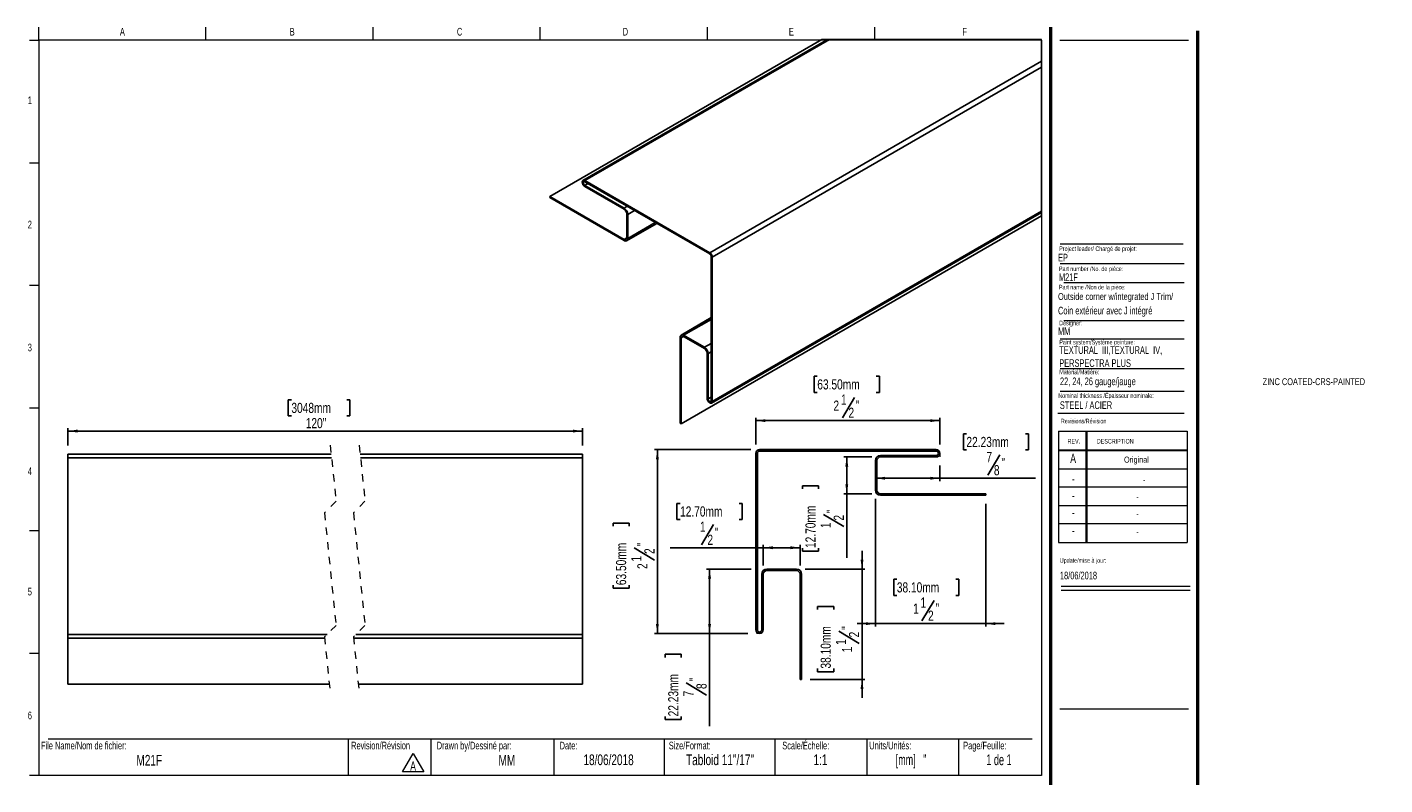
# Model space of a CAD drawing. Header units: inches. Extents: x 0.5 to 43.5, y 0.4 to 27.4.
import ezdxf

# ---------------------------------------------------------------- set-up
doc = ezdxf.new("R2010")
doc.units = ezdxf.units.IN
doc.header["$MEASUREMENT"] = 0
doc.linetypes.add('HIDDEN', pattern=[0.075, 0.05, -0.025])
doc.layers.add('FORMAT', color=7, linetype='Continuous')
doc.styles.add('SLDTEXTSTYLE0', font='TXT', dxfattribs={"width": 0.7})
doc.styles.add('SLDTEXTSTYLE1', font='TXT', dxfattribs={"width": 0.633333})
doc.styles.add('SLDTEXTSTYLE2', font='TXT', dxfattribs={"width": 0.625})
doc.styles.add('SLDTEXTSTYLE3', font='TXT', dxfattribs={"width": 0.75})
doc.dimstyles.new('SLDDIMSTYLE0', dxfattribs={"dimtxt": 0.137795, "dimasz": 0.13, "dimexe": 0, "dimexo": 0.0625, "dimgap": 0.034449, "dimtad": 1, "dimdec": 6, "dimrnd": 1e-09, "dimzin": 12, "dimdsep": 46, "dimlunit": 5, "dimtxsty": 'SLDTEXTSTYLE3', "dimsah": 1, "dimcen": 0.09, "dimadec": 0, "dimazin": 3, "dimtfac": 1, "dimtofl": 0, "dimtmove": 0, "dimatfit": 3, "dimfxl": 1, "dimfrac": 2, "dimtolj": 1, "dimtzin": 12, "dimarcsym": 0})
doc.dimstyles.new('SLDDIMSTYLE1', dxfattribs={"dimtxt": 0.137795, "dimasz": 0.13, "dimexe": 0, "dimexo": 0.0625, "dimgap": 0.034449, "dimtad": 1, "dimdec": 6, "dimrnd": 1e-09, "dimzin": 12, "dimdsep": 46, "dimlunit": 5, "dimtxsty": 'SLDTEXTSTYLE3', "dimsah": 1, "dimcen": 0.09, "dimadec": 0, "dimazin": 3, "dimtfac": 1, "dimtmove": 0, "dimatfit": 0, "dimfxl": 1, "dimfrac": 2, "dimtolj": 1, "dimtzin": 12, "dimarcsym": 0})
doc.dimstyles.new('SLDDIMSTYLE2', dxfattribs={"dimtxt": 0.137795, "dimasz": 0.13, "dimexe": 0, "dimexo": 0.0625, "dimgap": 0.034449, "dimtad": 1, "dimrnd": 1e-09, "dimzin": 12, "dimdsep": 46, "dimlunit": 5, "dimtxsty": 'SLDTEXTSTYLE3', "dimsah": 1, "dimcen": 0.09, "dimadec": 0, "dimazin": 3, "dimtfac": 1, "dimtofl": 0, "dimtmove": 0, "dimatfit": 3, "dimfxl": 1, "dimfrac": 2, "dimtolj": 1, "dimtzin": 12, "dimarcsym": 0})

# ---------------------------------------------------------------- blocks, each defined once
blk = doc.blocks.new('SW_NOTE_0')
at = {"color": 0, "linetype": 'Continuous', "lineweight": 0}
for p, q in [((-0.097, 0.017), (0.049, 0.27)), ((0.049, 0.27), (0.195, 0.017)), ((0.195, 0.017), (-0.097, 0.017))]:
    blk.add_line(p, q, dxfattribs=at)
at = {"color": 0, "linetype": 'Continuous', "lineweight": 0, "insert": (0.049, 0.161), "char_height": 0.125, "attachment_point": 2, "style": 'SLDTEXTSTYLE0'}
blk.add_mtext('A', dxfattribs=at)
blk = doc.blocks.new('SW_NOTE_1')
at = {"layer": 'FORMAT', "color": 0, "char_height": 0.10417, "attachment_point": 1, "style": 'SLDTEXTSTYLE0'}
for s, insert in [('TEXTURAL  III,TEXTURAL  IV,', (0, 0.134)), ('PERSPECTRA PLUS', (0, -0.044))]:
    blk.add_mtext(s, dxfattribs=dict(at, insert=insert))
blk = doc.blocks.new('_D')
at = {"layer": 'FORMAT'}
for p, q in [((11.205, 5.947), (11.163, 5.947)), ((11.163, 5.947), (11.163, 5.728)), ((12.007, 5.947), (12.049, 5.947)), ((12.049, 5.947), (12.049, 5.728)), ((11.163, 5.728), (11.205, 5.728)), ((12.049, 5.728), (12.007, 5.728)), ((11.711, 5.66), (11.546, 5.384)), ((10.371, 5.018), (10.371, 5.383)), ((12.871, 5.018), (12.871, 5.383)), ((12.871, 5.344), (10.371, 5.344))]:
    blk.add_line(p, q, dxfattribs=at)
for points in [[(10.371, 5.344), (10.501, 5.324), (10.501, 5.364)], [(12.871, 5.344), (12.741, 5.364), (12.741, 5.324)]]:
    blk.add_solid(points, dxfattribs=at)
at = {"layer": 'FORMAT', "attachment_point": 1, "style": 'SLDTEXTSTYLE3'}
for s, insert, char_height in [('63.50mm', (11.205, 5.906), 0.1378), ('2', (11.425, 5.617), 0.138), ('1', (11.527, 5.7), 0.138), ('"', (11.73, 5.619), 0.138), ('2', (11.629, 5.521), 0.138)]:
    blk.add_mtext(s, dxfattribs=dict(at, insert=insert, char_height=char_height))
blk = doc.blocks.new('_D_1')
at = {"layer": 'FORMAT'}
for p, q in [((10.303, 4.95), (8.993, 4.95)), ((9.032, 2.45), (9.032, 4.95)), ((8.429, 3.909), (8.429, 3.951)), ((8.429, 3.951), (8.648, 3.951)), ((8.648, 3.951), (8.648, 3.909)), ((8.716, 3.613), (8.992, 3.448)), ((8.429, 3.107), (8.429, 3.065)), ((8.429, 3.065), (8.648, 3.065)), ((8.648, 3.065), (8.648, 3.107)), ((10.262, 2.45), (8.993, 2.45))]:
    blk.add_line(p, q, dxfattribs=at)
for points in [[(9.032, 4.95), (9.012, 4.82), (9.052, 4.82)], [(9.032, 2.45), (9.052, 2.58), (9.012, 2.58)]]:
    blk.add_solid(points, dxfattribs=at)
at = {"layer": 'FORMAT', "attachment_point": 1, "rotation": 90, "style": 'SLDTEXTSTYLE3'}
for s, insert, char_height in [('63.50mm', (8.47, 3.107), 0.1378), ('"', (8.757, 3.632), 0.138), ('1', (8.676, 3.429), 0.138), ('2', (8.855, 3.531), 0.138), ('2', (8.759, 3.327), 0.138)]:
    blk.add_mtext(s, dxfattribs=dict(at, insert=insert, char_height=char_height))
blk = doc.blocks.new('_D_2')
at = {"layer": 'FORMAT'}
for p, q in [((13.232, 5.164), (13.19, 5.164)), ((13.19, 5.164), (13.19, 4.946)), ((14.035, 5.164), (14.077, 5.164)), ((14.077, 5.164), (14.077, 4.946)), ((13.19, 4.946), (13.232, 4.946)), ((13.688, 4.877), (13.522, 4.602)), ((14.077, 4.946), (14.035, 4.946)), ((12.871, 4.734), (12.871, 4.522)), ((12.871, 4.561), (11.996, 4.561)), ((12.871, 4.561), (14.17, 4.561))]:
    blk.add_line(p, q, dxfattribs=at)
for points in [[(11.996, 4.561), (12.126, 4.541), (12.126, 4.581)], [(12.871, 4.561), (12.741, 4.581), (12.741, 4.541)]]:
    blk.add_solid(points, dxfattribs=at)
at = {"layer": 'FORMAT', "attachment_point": 1, "style": 'SLDTEXTSTYLE3'}
for s, insert, char_height in [('22.23mm', (13.232, 5.123), 0.1378), ('7', (13.503, 4.917), 0.138), ('"', (13.707, 4.837), 0.138), ('8', (13.605, 4.739), 0.138)]:
    blk.add_mtext(s, dxfattribs=dict(at, insert=insert, char_height=char_height))
blk = doc.blocks.new('_D_3')
at = {"layer": 'FORMAT'}
for p, q in [((10.308, 3.325), (9.701, 3.325)), ((9.741, 3.325), (9.741, 2.45)), ((10.262, 2.45), (9.701, 2.45)), ((9.741, 2.45), (9.741, 1.188)), ((9.138, 2.125), (9.138, 2.167)), ((9.138, 2.167), (9.357, 2.167)), ((9.357, 2.167), (9.357, 2.125)), ((9.425, 1.778), (9.7, 1.613)), ((9.138, 1.323), (9.138, 1.281)), ((9.357, 1.281), (9.357, 1.323)), ((9.138, 1.281), (9.357, 1.281))]:
    blk.add_line(p, q, dxfattribs=at)
for points in [[(9.741, 3.325), (9.721, 3.195), (9.761, 3.195)], [(9.741, 2.45), (9.761, 2.58), (9.721, 2.58)]]:
    blk.add_solid(points, dxfattribs=at)
at = {"layer": 'FORMAT', "attachment_point": 1, "rotation": 90, "style": 'SLDTEXTSTYLE3'}
for s, insert, char_height in [('22.23mm', (9.179, 1.323), 0.1378), ('"', (9.466, 1.797), 0.138), ('7', (9.385, 1.594), 0.138), ('8', (9.563, 1.695), 0.138)]:
    blk.add_mtext(s, dxfattribs=dict(at, insert=insert, char_height=char_height))
blk = doc.blocks.new('_D_4')
at = {"layer": 'FORMAT'}
for p, q in [((11.948, 4.85), (11.567, 4.85)), ((11.606, 4.85), (11.606, 4.35)), ((11.003, 4.415), (11.003, 4.457)), ((11.003, 4.457), (11.222, 4.457)), ((11.222, 4.457), (11.222, 4.415)), ((11.948, 4.35), (11.567, 4.35)), ((11.606, 4.35), (11.606, 3.477)), ((11.29, 4.068), (11.566, 3.903)), ((11.003, 3.612), (11.003, 3.57)), ((11.003, 3.57), (11.222, 3.57)), ((11.222, 3.57), (11.222, 3.612))]:
    blk.add_line(p, q, dxfattribs=at)
for points in [[(11.606, 4.85), (11.586, 4.72), (11.626, 4.72)], [(11.606, 4.35), (11.626, 4.48), (11.586, 4.48)]]:
    blk.add_solid(points, dxfattribs=at)
at = {"layer": 'FORMAT', "attachment_point": 1, "rotation": 90, "style": 'SLDTEXTSTYLE3'}
for s, insert, char_height in [('12.70mm', (11.044, 3.612), 0.1378), ('"', (11.331, 4.087), 0.138), ('2', (11.429, 3.985), 0.138), ('1', (11.25, 3.883), 0.138)]:
    blk.add_mtext(s, dxfattribs=dict(at, insert=insert, char_height=char_height))
blk = doc.blocks.new('_D_5')
at = {"layer": 'FORMAT'}
for p, q in [((9.34, 4.219), (9.298, 4.219)), ((9.298, 4.219), (9.298, 4)), ((10.142, 4.219), (10.184, 4.219)), ((10.184, 4.219), (10.184, 4)), ((9.298, 4), (9.34, 4)), ((9.795, 3.932), (9.63, 3.656)), ((10.184, 4), (10.142, 4)), ((10.471, 3.616), (9.205, 3.616)), ((10.471, 3.373), (10.471, 3.655)), ((10.471, 3.616), (10.971, 3.616)), ((10.971, 3.373), (10.971, 3.655))]:
    blk.add_line(p, q, dxfattribs=at)
for points in [[(10.471, 3.616), (10.601, 3.596), (10.601, 3.636)], [(10.971, 3.616), (10.841, 3.636), (10.841, 3.596)]]:
    blk.add_solid(points, dxfattribs=at)
at = {"layer": 'FORMAT', "attachment_point": 1, "style": 'SLDTEXTSTYLE3'}
for s, insert, char_height in [('12.70mm', (9.34, 4.178), 0.1378), ('1', (9.611, 3.971), 0.138), ('"', (9.814, 3.891), 0.138), ('2', (9.712, 3.793), 0.138)]:
    blk.add_mtext(s, dxfattribs=dict(at, insert=insert, char_height=char_height))
blk = doc.blocks.new('_D_6')
at = {"layer": 'FORMAT'}
for p, q in [((11.996, 4.282), (11.996, 2.544)), ((13.496, 4.212), (13.496, 2.544)), ((12.286, 3.187), (12.244, 3.187)), ((12.244, 3.187), (12.244, 2.968)), ((13.089, 3.187), (13.131, 3.187)), ((13.131, 3.187), (13.131, 2.968)), ((12.244, 2.968), (12.286, 2.968)), ((13.131, 2.968), (13.089, 2.968)), ((12.793, 2.9), (12.628, 2.624)), ((11.996, 2.584), (11.746, 2.584)), ((11.996, 2.584), (13.496, 2.584)), ((13.496, 2.584), (13.746, 2.584))]:
    blk.add_line(p, q, dxfattribs=at)
for points in [[(11.996, 2.584), (11.866, 2.604), (11.866, 2.564)], [(13.496, 2.584), (13.626, 2.564), (13.626, 2.604)]]:
    blk.add_solid(points, dxfattribs=at)
at = {"layer": 'FORMAT', "attachment_point": 1, "style": 'SLDTEXTSTYLE3'}
for s, insert, char_height in [('38.10mm', (12.286, 3.146), 0.1378), ('1', (12.507, 2.857), 0.138), ('1', (12.608, 2.94), 0.138), ('"', (12.812, 2.859), 0.138), ('2', (12.71, 2.761), 0.138)]:
    blk.add_mtext(s, dxfattribs=dict(at, insert=insert, char_height=char_height))
blk = doc.blocks.new('_D_7')
at = {"layer": 'FORMAT'}
for p, q in [((11.813, 3.325), (11.813, 3.575)), ((11.039, 3.325), (11.853, 3.325)), ((11.813, 3.325), (11.813, 1.825)), ((11.21, 2.776), (11.21, 2.818)), ((11.21, 2.818), (11.429, 2.818)), ((11.429, 2.818), (11.429, 2.776)), ((11.497, 2.48), (11.773, 2.314)), ((11.21, 1.973), (11.21, 1.931)), ((11.21, 1.931), (11.429, 1.931)), ((11.429, 1.931), (11.429, 1.973)), ((11.109, 1.825), (11.853, 1.825)), ((11.813, 1.825), (11.813, 1.575))]:
    blk.add_line(p, q, dxfattribs=at)
for points in [[(11.813, 3.325), (11.833, 3.455), (11.793, 3.455)], [(11.813, 1.825), (11.793, 1.695), (11.833, 1.695)]]:
    blk.add_solid(points, dxfattribs=at)
at = {"layer": 'FORMAT', "attachment_point": 1, "rotation": 90, "style": 'SLDTEXTSTYLE3'}
for s, insert, char_height in [('38.10mm', (11.251, 1.973), 0.1378), ('"', (11.538, 2.499), 0.138), ('2', (11.636, 2.397), 0.138), ('1', (11.458, 2.295), 0.138), ('1', (11.54, 2.194), 0.138)]:
    blk.add_mtext(s, dxfattribs=dict(at, insert=insert, char_height=char_height))
blk = doc.blocks.new('_D_8')
at = {"layer": 'FORMAT'}
for p, q in [((4.058, 5.627), (4.016, 5.627)), ((4.016, 5.627), (4.016, 5.408)), ((4.81, 5.627), (4.852, 5.627)), ((4.852, 5.627), (4.852, 5.408)), ((4.016, 5.408), (4.058, 5.408)), ((4.852, 5.408), (4.81, 5.408)), ((1.022, 5.006), (1.022, 5.241)), ((1.022, 5.202), (8.014, 5.202)), ((8.014, 5.006), (8.014, 5.241))]:
    blk.add_line(p, q, dxfattribs=at)
for points in [[(1.022, 5.202), (1.152, 5.182), (1.152, 5.222)], [(8.014, 5.202), (7.884, 5.222), (7.884, 5.182)]]:
    blk.add_solid(points, dxfattribs=at)
at = {"layer": 'FORMAT', "char_height": 0.1378, "attachment_point": 1, "style": 'SLDTEXTSTYLE3'}
for s, insert in [('3048mm', (4.058, 5.586)), ('120"', (4.253, 5.379))]:
    blk.add_mtext(s, dxfattribs=dict(at, insert=insert))

msp = doc.modelspace()

# ---------------------------------------------------------------- linework, layer by layer
at = {"color": 7, "linetype": 'Continuous', "lineweight": 18}
for p, q in [((0.6262516, 10.5170732), (0.6262516, 10.6939449)), ((2.8970849, 10.5170732), (2.8970849, 10.6939449)), ((5.1679183, 10.5170732), (5.1679183, 10.6939449)), ((7.4387516, 10.5170732), (7.4387516, 10.6939449)), ((9.7095849, 10.6939449), (9.7095849, 10.5170732)), ((11.9804183, 10.6939449), (11.9804183, 10.5170732)), ((0.5012516, 10.5170732), (0.6262516, 10.5170732)), ((14.2512516, 10.5170732), (0.6262516, 10.5170732)), ((0.6262516, 10.5170732), (0.6262516, 0.5170732)), ((14.2512516, 10.5170732), (14.2512516, 0.5170732)), ((14.5012516, 10.5170732), (16.2512516, 10.5170732)), ((0.5012516, 8.8504065), (0.6262516, 8.8504065)), ((14.5052809, 7.4796461), (16.192868, 7.4796461)), ((14.5578273, 7.2228331), (16.192868, 7.2228331)), ((0.5012516, 7.1837398), (0.6262516, 7.1837398)), ((14.5578273, 6.7072972), (16.192868, 6.7072972)), ((14.5052809, 6.4574028), (16.192868, 6.4574028)), ((14.5052809, 6.0531641), (16.192868, 6.0531641)), ((14.5052809, 5.7453132), (16.192868, 5.7453132)), ((0.5012516, 5.5170732), (0.6262516, 5.5170732)), ((14.4754278, 5.446808), (16.192868, 5.446808)), ((14.4811999, 5.1987495), (16.2311999, 5.1987495)), ((14.4811999, 5.1987495), (14.4811999, 3.6887495)), ((14.8561999, 5.1987495), (14.8561999, 3.6887495)), ((14.8661999, 5.1987495), (14.8661999, 3.6887495)), ((16.2311999, 5.1987495), (16.2311999, 3.6887495)), ((14.4811999, 4.9487495), (16.2311999, 4.9487495)), ((14.4811999, 4.9387495), (16.2311999, 4.9387495)), ((14.4811999, 4.6887495), (16.2311999, 4.6887495)), ((16.2311999, 4.4387495), (14.4811999, 4.4387495)), ((14.4811999, 4.1887495), (16.2311999, 4.1887495)), ((16.2311999, 3.9387495), (14.4811999, 3.9387495)), ((0.5012516, 3.8504065), (0.6262516, 3.8504065)), ((14.4811999, 3.6887495), (16.2311999, 3.6887495)), ((14.5215385, 3.094666), (16.2715385, 3.094666)), ((14.5215385, 3.0386495), (16.2715385, 3.0386495)), ((0.5012516, 2.1837398), (0.6262516, 2.1837398)), ((0.7512516, 1.0170732), (14.1262516, 1.0170732)), ((4.8316802, 1.0170732), (4.8316802, 0.5170732)), ((5.9539324, 1.0170732), (5.9539324, 0.5170732)), ((7.6262516, 1.0170732), (7.6262516, 0.5170732)), ((9.1262516, 1.0170732), (9.1262516, 0.5170732)), ((10.6262516, 1.0170732), (10.6262516, 0.5170732)), ((11.8762516, 1.0170732), (11.8762516, 0.5170732)), ((13.1262516, 1.0170732), (13.1262516, 0.5170732)), ((0.6262516, 0.5170732), (0.5012516, 0.5170732)), ((14.2512516, 0.5170732), (0.6262516, 0.5170732))]:
    msp.add_line(p, q, dxfattribs=at)
at = {"color": 7, "linetype": 'Continuous', "lineweight": 25}
for p, q in [((7.5682313, 8.3924356), (11.2662067, 10.5272323)), ((11.342848, 10.5272323), (8.0205273, 8.609298)), ((8.0455284, 8.6068223), (11.372134, 10.5272323)), ((9.7425853, 7.6271331), (14.2532114, 10.2310606)), ((9.7779397, 7.5658952), (14.2532114, 10.149414)), ((9.7425853, 7.6271331), (8.0455284, 8.6068223)), ((9.7425853, 7.6108029), (8.0455284, 8.590492)), ((8.0455284, 8.5414989), (8.5793936, 8.2333053)), ((8.0455284, 8.5251686), (8.5793936, 8.2169751)), ((7.5682313, 8.3761054), (7.5682313, 8.3924356)), ((8.5793936, 7.8087044), (7.5682313, 8.3924356)), ((8.5793936, 7.7923741), (7.5682313, 8.3761054)), ((8.6147481, 8.1557372), (8.6147481, 7.8291201)), ((8.6288889, 8.1475732), (8.6288889, 7.8209562)), ((9.3536767, 5.2999542), (14.2532114, 8.1283941)), ((9.7675817, 5.5833063), (14.2532114, 8.1728043)), ((9.7779397, 5.6061978), (14.2532114, 8.1897165)), ((8.6143914, 7.7889081), (9.0242273, 8.025501)), ((9.7637989, 5.6143617), (9.7637989, 7.5740592)), ((9.7779397, 5.6061978), (9.7779397, 7.5658952)), ((9.7637989, 6.7443743), (9.3540334, 6.5078213)), ((9.3395312, 5.3081206), (9.3395312, 6.4757732)), ((9.3536767, 5.2999542), (9.3536767, 6.4676092)), ((9.3890312, 6.5043553), (9.6718716, 6.3410737)), ((9.3890312, 6.488025), (9.6718716, 6.3247435)), ((9.7072261, 6.2635056), (9.7072261, 5.6470175)), ((9.7213717, 6.2553416), (9.7213717, 5.6388536)), ((9.3536767, 5.2999542), (9.3395312, 5.3081206)), ((1.0219217, 4.8375063), (1.0219217, 4.8875062)), ((1.0219217, 4.8875062), (4.5988903, 4.8875062)), ((1.0219217, 4.8375063), (4.6040388, 4.8375063)), ((1.0219217, 2.4375062), (1.0219217, 4.8375063)), ((4.9925921, 4.8875062), (8.0139328, 4.8875062)), ((4.9977406, 4.8375063), (8.0139328, 4.8375063)), ((8.0139328, 4.8375063), (8.0139328, 4.8875062)), ((8.0139328, 2.4375062), (8.0139328, 4.8375063)), ((10.3707753, 2.5000063), (10.3707753, 4.9000063)), ((10.3907753, 2.5000063), (10.3907753, 4.9000063)), ((10.4207753, 4.9500063), (12.8207753, 4.9500063)), ((10.4207753, 4.9300063), (12.8207753, 4.9300063)), ((11.9957753, 4.8000063), (11.9957753, 4.4000063)), ((12.0157753, 4.8000063), (12.0157753, 4.4000063)), ((12.8207753, 4.8700063), (12.0657753, 4.8700063)), ((12.8207753, 4.8500063), (12.0657753, 4.8500063)), ((12.0657753, 4.3500063), (13.4957753, 4.3500063)), ((12.0657753, 4.3300063), (13.4957753, 4.3300063)), ((13.4957753, 4.3300063), (13.4957753, 4.3500063)), ((10.9207753, 3.3250063), (10.5207753, 3.3250063)), ((10.4507753, 3.2550063), (10.4507753, 2.5000063)), ((10.4707753, 3.2550063), (10.4707753, 2.5000063)), ((10.9207753, 3.3050063), (10.5207753, 3.3050063)), ((10.9707753, 1.8250063), (10.9707753, 3.2550063)), ((10.9907753, 1.8250063), (10.9907753, 3.2550063)), ((1.0219217, 2.4375062), (4.5422752, 2.4375062)), ((1.0219217, 2.3875062), (1.0219217, 2.4375062)), ((4.9359771, 2.4375062), (8.0139328, 2.4375062)), ((8.0139328, 2.3875062), (8.0139328, 2.4375062)), ((1.0219217, 2.3875062), (4.5088309, 2.3875062)), ((1.0219217, 1.7625063), (1.0219217, 2.3875062)), ((4.9025328, 2.3875062), (8.0139328, 2.3875062)), ((8.0139328, 1.7625063), (8.0139328, 2.3875062)), ((1.0219217, 1.7625063), (4.5731617, 1.7625063)), ((4.9668589, 1.7625063), (8.0139328, 1.7625063)), ((10.9707753, 1.8250063), (10.9907753, 1.8250063))]:
    msp.add_line(p, q, dxfattribs=at)
at = {"color": 7, "linetype": 'Continuous', "lineweight": 50}
for p, q in [((14.3762516, 10.6939449), (14.3762516, 0.3920732)), ((16.3762516, 0.3920732), (16.3762516, 10.6420732))]:
    msp.add_line(p, q, dxfattribs=at)
at = {"color": 8, "linetype": 'Continuous', "lineweight": 25}
for p, q in [((8.0455284, 8.5414989), (8.0879603, 8.5659955)), ((8.5793936, 8.2333053), (8.6218255, 8.2578019)), ((8.6288889, 8.1475732), (8.7208303, 8.2006495)), ((8.6288889, 7.8209562), (9.0037177, 8.0373398)), ((8.5793936, 7.8087044), (8.6147481, 7.8291154)), ((9.3890312, 6.5043553), (9.7637989, 6.7207037)), ((9.3536767, 6.4676092), (9.3890359, 6.4880227)), ((9.6718716, 6.3410737), (9.7637989, 6.3941406)), ((9.7213717, 6.2553416), (9.7637989, 6.2798358)), ((9.7213717, 5.6388536), (9.7637989, 5.6633455))]:
    msp.add_line(p, q, dxfattribs=at)
at = {"color": 7, "linetype": 'HIDDEN', "lineweight": 18}
for p, q in [((4.5860255, 5.0125063), (4.6647656, 4.2474964)), ((4.9797263, 5.0125063), (5.0584664, 4.2474964)), ((4.6647656, 4.2474964), (4.5072853, 4.0900161)), ((5.0584664, 4.2474964), (4.9009861, 4.0900161)), ((4.5072853, 4.0900161), (4.6647656, 2.5599964)), ((4.9009861, 4.0900161), (5.0584664, 2.5599964)), ((4.6647656, 2.5599964), (4.5072853, 2.4025161)), ((4.5072853, 2.4025161), (4.5860255, 1.6375063)), ((5.0584664, 2.5599964), (4.9009861, 2.4025161)), ((4.9009861, 2.4025161), (4.9797263, 1.6375063))]:
    msp.add_line(p, q, dxfattribs=at)
at = {"color": 7, "linetype": 'Continuous', "lineweight": 18, "flags": 128}
msp.add_lwpolyline([(14.2532114, 8.1283941), (14.2532114, 8.1728043), (14.2532114, 8.1897165), (14.2532114, 10.149414), (14.2532114, 10.2310606), (14.2532114, 10.5272323), (11.372134, 10.5272323), (11.342848, 10.5272323), (11.2662067, 10.5272323)], dxfattribs=at)
at = {"color": 7, "linetype": 'Continuous', "lineweight": 25, "flags": 128}
for points in [[(8.0455284, 8.6068223), (8.0319977, 8.611525), (8.0205273, 8.609298), (8.0128632, 8.600477), (8.0101739, 8.5864065), (8.0128632, 8.5692291), (8.0205273, 8.5515589), (8.0319977, 8.5360875), (8.0455284, 8.5251686)], [(8.0455284, 8.590492), (8.037409, 8.5933127), (8.0305287, 8.5919774), (8.0259293, 8.5866834), (8.0243148, 8.5782426), (8.0259293, 8.5679361), (8.0305287, 8.557334), (8.037409, 8.5480507), (8.0455284, 8.5414989)], [(9.7072261, 5.6470175), (9.7099201, 5.6298401), (9.7175842, 5.6121723), (9.7290546, 5.5966986), (9.7425853, 5.585782), (9.7561113, 5.5810793), (9.7675817, 5.5833063), (9.7752458, 5.5921273), (9.7779397, 5.6061978)], [(9.7213717, 5.6388536), (9.7229861, 5.6285471), (9.7275856, 5.617945), (9.7344659, 5.6086641), (9.7425853, 5.6021123), (9.7507, 5.5992892), (9.757585, 5.6006268), (9.7621797, 5.6059208), (9.7637989, 5.6143617)]]:
    msp.add_lwpolyline(points, dxfattribs=at)
at = {"color": 7, "linetype": 'Continuous', "lineweight": 25}
for centre, radius, start, end in [((8.5214205, 8.1426825), 0.1075796, 2.60564144, 57.39220669), ((8.5379984, 8.1522518), 0.0768288, 2.60011982, 57.39812604), ((8.5931953, 7.8256237), 0.0218346, 230.79469457, 9.21466515), ((8.598715, 7.8160617), 0.0305683, 230.79676863, 9.21353219), ((9.7011515, 7.5623876), 0.0768683, 2.61537151, 57.38287435), ((9.7177135, 7.5719478), 0.0461337, 2.62315666, 57.37601719), ((9.3697073, 6.4806669), 0.0305704, 50.79401459, 189.21158101), ((9.3752286, 6.4711072), 0.0218339, 50.79031297, 189.21904675), ((9.6139109, 6.2504521), 0.1075719, 2.60516516, 57.39738782), ((9.6304764, 6.2600202), 0.0768288, 2.60011982, 57.39812604), ((10.4207753, 4.9000063), 0.05, 90, 180), ((10.4207753, 4.9000063), 0.03, 90, 180), ((12.0657753, 4.8000063), 0.07, 90, 180), ((12.0657753, 4.8000063), 0.05, 90, 180), ((12.8207753, 4.9000063), 0.05, 270, 90), ((12.8207753, 4.9000063), 0.03, 270, 90), ((12.0657753, 4.4000063), 0.07, 180, 270), ((12.0657753, 4.4000063), 0.05, 180, 270), ((10.5207753, 3.2550063), 0.07, 90, 180), ((10.9207753, 3.2550063), 0.07, 0, 90), ((10.5207753, 3.2550063), 0.05, 90, 180), ((10.9207753, 3.2550063), 0.05, 0, 90), ((10.4207753, 2.5000063), 0.05, 180, 0), ((10.4207753, 2.5000063), 0.03, 180, 0)]:
    msp.add_arc(centre, radius, start, end, dxfattribs=at)
at = {"layer": 'FORMAT', "color": 250, "lineweight": 18, "true_color": 0x454545}
msp.add_line((14.5052809, 7.7477891), (16.1756542, 7.7477891), dxfattribs=at)
at = {"layer": 'FORMAT', "lineweight": 18}
for p, q in [((12.8707753, 4.9000063), (12.8707753, 4.8517303)), ((10.4207753, 2.4500063), (10.379818, 2.4500063)), ((14.5012516, 1.4265536), (16.2512516, 1.4265536))]:
    msp.add_line(p, q, dxfattribs=at)

# ---------------------------------------------------------------- block references
at = {"color": 7, "linetype": 'Continuous', "lineweight": 0}
msp.add_blockref('SW_NOTE_0', (5.6629239, 0.5500403), dxfattribs=at)
at = {"layer": 'FORMAT'}
msp.add_blockref('SW_NOTE_1', (14.4936793, 6.2219515), dxfattribs=at)

# ---------------------------------------------------------------- texts
at = {"color": 7, "linetype": 'Continuous', "lineweight": 0}
for s, insert, char_height, attachment_point, style in [('A', (1.7614258, 10.6839024), 0.1041667, 2, 'SLDTEXTSTYLE0'), ('B', (4.0695891, 10.6839024), 0.1041667, 2, 'SLDTEXTSTYLE0'), ('C', (6.3441318, 10.6839024), 0.1041667, 2, 'SLDTEXTSTYLE0'), ('D', (8.5974733, 10.6839024), 0.1041667, 2, 'SLDTEXTSTYLE0'), ('E', (10.8526565, 10.6839024), 0.1041667, 2, 'SLDTEXTSTYLE0'), ('F', (13.2074254, 10.6839024), 0.1041667, 2, 'SLDTEXTSTYLE0'), ('1', (0.5037246, 9.7518248), 0.1041667, 2, 'SLDTEXTSTYLE0'), ('2', (0.5037246, 8.0618626), 0.1041667, 2, 'SLDTEXTSTYLE0'), ('EP', (14.4770103, 7.6126145), 0.10416667, 1, 'SLDTEXTSTYLE0'), ('Project leader/ Chargé de projet:', (14.4927736, 7.7128037), 0.0625, 1, 'SLDTEXTSTYLE0'), ('Part number /No. de pièce:', (14.4892638, 7.4395042), 0.0625, 1, 'SLDTEXTSTYLE0'), ('M21F', (14.4892638, 7.3462932), 0.10416667, 1, 'SLDTEXTSTYLE0'), ('Designer:', (14.4927736, 6.7027068), 0.0625, 1, 'SLDTEXTSTYLE0'), ('MM', (14.4770103, 6.6115619), 0.10416667, 1, 'SLDTEXTSTYLE0'), ('3', (0.5037246, 6.3910002), 0.1041667, 2, 'SLDTEXTSTYLE0'), ('Paint system/Système peinture:', (14.4936793, 6.4423393), 0.0625, 1, 'SLDTEXTSTYLE0'), ('ZINC COATED-CRS-PAINTED', (17.2579034, 5.920721), 0.09375, 1, 'SLDTEXTSTYLE0'), ('Nominal thickness /Épaisseur nominale:', (14.4802784, 5.7152135), 0.0625, 1, 'SLDTEXTSTYLE0'), ('STEEL / ACIER', (14.5019361, 5.6065758), 0.104166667, 1, 'SLDTEXTSTYLE0'), ('Revisions/Révision', (14.5156012, 5.3694188), 0.0625, 1, 'SLDTEXTSTYLE0'), ('REV.', (14.6062312, 5.0951297), 0.0625, 1, 'SLDTEXTSTYLE0'), ('DESCRIPTION', (15.0041424, 5.0951297), 0.0625, 1, 'SLDTEXTSTYLE0'), ('A', (14.6820414, 4.8942809), 0.125, 2, 'SLDTEXTSTYLE0'), ('Original', (15.5419694, 4.8554617), 0.08333333, 2, 'SLDTEXTSTYLE0'), ('4', (0.5037246, 4.7085424), 0.1041667, 2, 'SLDTEXTSTYLE0'), ('-', (14.6833579, 4.6174037), 0.125, 2, 'SLDTEXTSTYLE0'), ('-', (15.6471739, 4.5785845), 0.0833333, 2, 'SLDTEXTSTYLE0'), ('-', (14.6833579, 4.3881653), 0.125, 2, 'SLDTEXTSTYLE0'), ('-', (15.5556728, 4.3493461), 0.0833333, 2, 'SLDTEXTSTYLE0'), ('-', (14.6833579, 4.1569001), 0.125, 2, 'SLDTEXTSTYLE0'), ('-', (15.5556728, 4.118081), 0.0833333, 2, 'SLDTEXTSTYLE0'), ('-', (14.6833579, 3.9142956), 0.125, 2, 'SLDTEXTSTYLE0'), ('-', (15.5556728, 3.8754764), 0.0833333, 2, 'SLDTEXTSTYLE0'), ('Update/mise à jour:', (14.5009021, 3.4746831), 0.0625, 1, 'SLDTEXTSTYLE0'), ('18/06/2018', (14.5029298, 3.2903145), 0.10416667, 1, 'SLDTEXTSTYLE0'), ('5', (0.5037246, 3.0715769), 0.1041667, 2, 'SLDTEXTSTYLE0'), ('6', (0.5037246, 1.3878409), 0.1041667, 2, 'SLDTEXTSTYLE0'), ('File Name/Nom de fichier:', (0.6549319, 0.9786785), 0.104166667, 1, 'SLDTEXTSTYLE0'), ('Revision/Révision', (4.8700984, 0.9786785), 0.104166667, 1, 'SLDTEXTSTYLE0'), ('Drawn by/Dessiné par:', (6.0332993, 0.9786785), 0.104166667, 1, 'SLDTEXTSTYLE0'), ('Date:', (7.7035091, 0.9786785), 0.10416667, 1, 'SLDTEXTSTYLE0'), ('Size/Format:', (9.1875093, 0.9786785), 0.104166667, 1, 'SLDTEXTSTYLE0'), ('Scale/Échelle:', (10.7293877, 0.9786785), 0.104166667, 1, 'SLDTEXTSTYLE0'), ('Units/Unités:', (11.9111167, 0.9786785), 0.104166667, 1, 'SLDTEXTSTYLE0'), ('Page/Feuille:', (13.1879976, 0.9786785), 0.104166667, 1, 'SLDTEXTSTYLE0'), ('M21F', (2.1269132, 0.7993968), 0.14583333, 2, 'SLDTEXTSTYLE0'), ('MM', (6.9863934, 0.7993968), 0.14583333, 2, 'SLDTEXTSTYLE0'), ('18/06/2018', (8.3687858, 0.805962), 0.14583333, 2, 'SLDTEXTSTYLE0'), ('Tabloid 11"/17"', (9.8831067, 0.805962), 0.145833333, 2, 'SLDTEXTSTYLE0'), ('1:1', (11.2474421, 0.805962), 0.14583333, 2, 'SLDTEXTSTYLE0'), ('[mm]   "', (12.4789981, 0.805962), 0.14583333, 2, 'SLDTEXTSTYLE2'), ('1 de 1', (13.6742198, 0.805962), 0.14583333, 2, 'SLDTEXTSTYLE1')]:
    msp.add_mtext(s, dxfattribs=dict(at, insert=insert, char_height=char_height, attachment_point=attachment_point, style=style))
at = {"layer": 'FORMAT', "attachment_point": 1, "style": 'SLDTEXTSTYLE0'}
for s, insert, char_height in [('Part name /Non de la pièce:', (14.4892638, 7.1904184), 0.0625), ('Outside corner w/integrated J Trim/', (14.4770103, 7.0789467), 0.09375), ('Coin extérieur avec J intégré', (14.4770103, 6.8922265), 0.104166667), ('Material/Matière:', (14.4936793, 6.0368173), 0.0625), ('22, 24, 26 gauge/jauge', (14.503118, 5.9304258), 0.104166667)]:
    msp.add_mtext(s, dxfattribs=dict(at, insert=insert, char_height=char_height))

# ---------------------------------------------------------------- dimensions: what is measured, and where the dimension line sits
at = {"layer": 'FORMAT'}
for base, p1, p2, dimstyle, picture, middle in [((10.3707753, 5.3437071), (12.8707753, 4.9000063), (10.3707753, 4.9000063), 'SLDDIMSTYLE0', '_D', (11.6061343, 5.3437071)), ((11.9957753, 4.5612778), (12.8707753, 4.8517303), (11.9957753, 4.4000063), 'SLDDIMSTYLE0', '_D_2', (13.6334765, 4.5612778)), ((13.4957753, 2.5837851), (11.9957753, 4.4000063), (13.4957753, 4.3300063), 'SLDDIMSTYLE1', '_D_6', (12.6878105, 2.5837851)), ((10.9707753, 3.6155595), (10.4707753, 3.2550063), (10.9707753, 3.2550063), 'SLDDIMSTYLE0', '_D_5', (9.740854, 3.6155595))]:
    dim = msp.add_linear_dim(base=base, p1=p1, p2=p2, dimstyle=dimstyle, dxfattribs=at)
    dim.commit()
    dim.dimension.update_dxf_attribs({"geometry": picture, "text_midpoint": middle, "dimtype": 160})
dim = msp.add_linear_dim(base=(8.0139309, 5.2018214), p1=(1.0219236, 4.8875063), p2=(8.0139309, 4.8875063), text='120"', dimstyle='SLDDIMSTYLE2', dxfattribs=at)
dim.commit()
dim.dimension.update_dxf_attribs({"geometry": '_D_8', "text_midpoint": (4.4341158, 5.2018214), "dimtype": 160})
for base, p1, p2, dimstyle, picture, middle in [((9.0321926, 4.9500063), (10.379818, 2.4500063), (10.4207753, 4.9500063), 'SLDDIMSTYLE0', '_D_1', (9.0321926, 3.5081373)), ((11.6061343, 4.3500063), (12.0657753, 4.8500063), (12.0657753, 4.3500063), 'SLDDIMSTYLE0', '_D_4', (11.6061343, 4.013647)), ((11.813441, 1.8250063), (10.9207753, 3.3250063), (10.9907753, 1.8250063), 'SLDDIMSTYLE1', '_D_7', (11.813441, 2.3746558)), ((9.740854, 2.4500063), (10.5207753, 3.3250063), (10.379818, 2.4500063), 'SLDDIMSTYLE0', '_D_3', (9.740854, 1.7238956))]:
    dim = msp.add_linear_dim(base=base, p1=p1, p2=p2, angle=90, dimstyle=dimstyle, dxfattribs=at)
    dim.commit()
    dim.dimension.update_dxf_attribs({"geometry": picture, "text_midpoint": middle, "dimtype": 160})

doc.saveas('drawing.dxf')
